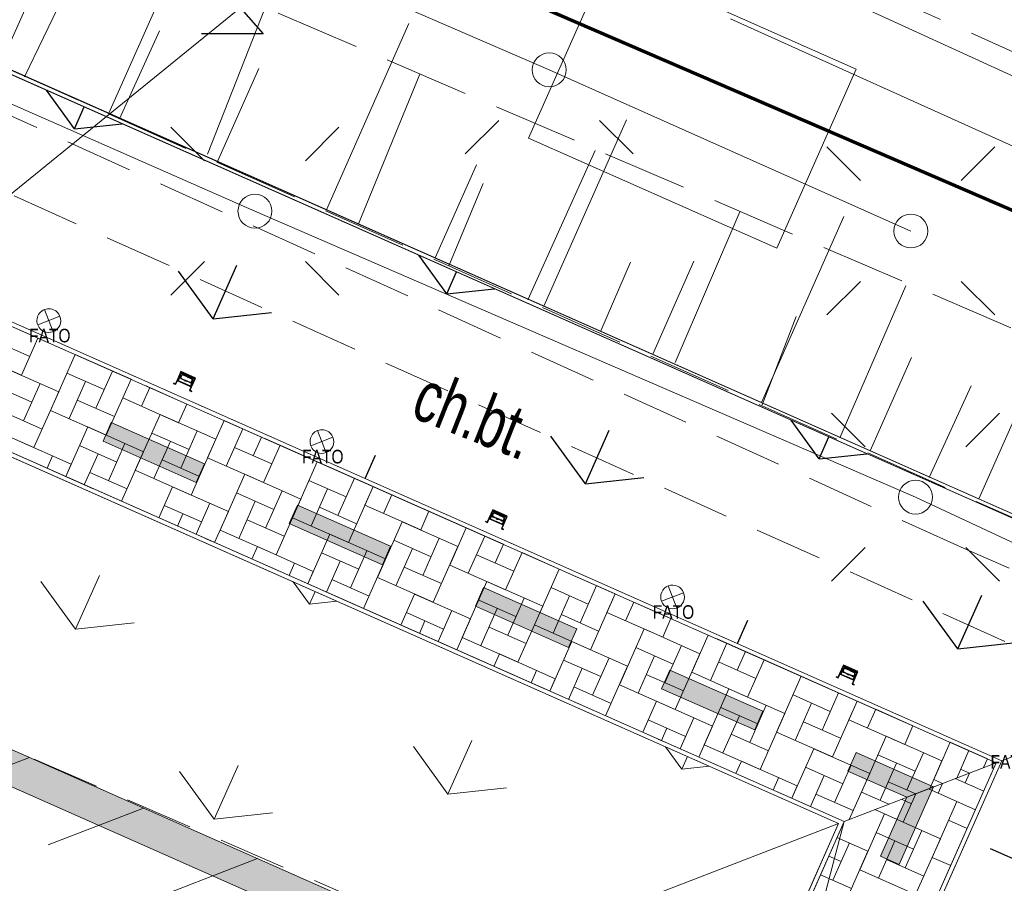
# Model space of a CAD drawing. Header units: metres. Extents: x -1013 to 1491576, y -5789570 to 1032.
# Tile 28 of 62: x 7 to 21, y 7 to 20. Entities that reach past the tile are written whole.
import ezdxf
from ezdxf.xclip import XClip

# ---------------------------------------------------------------- set-up
doc = ezdxf.new("R2010")
doc.units = ezdxf.units.M
doc.header["$MEASUREMENT"] = 0
doc.header["$XCLIPFRAME"] = 0
for name, pattern in [('2_BUBZ02', [1.75, 1.25, -0.5]), ('2_KTCR02', [1.5, 1, -0.5]), ('GUK', [2, 1.5, -0.5]), ('GUZ', [1, 0.5, -0.5]), ('Kropki i Kreski', [7.2, 3.6, -1.8, 0, -1.8])]:
    doc.linetypes.add(name, pattern=pattern)
for name, color, linetype in [('130-Z Teren', 7, 'Continuous'), ('700-L Mapa 1_1000 dwg', 7, 'Continuous'), ('724-L Tabliczki_ znaki', 7, 'Continuous')]:
    doc.layers.add(name, color=color, linetype=linetype)
for name, color, linetype, lineweight in [('130-Z Teren1', 7, 'Continuous', 13), ('130-Z Teren114', 113, 'Continuous', 25), ('130-Z Teren21', 37, 'Continuous', 5), ('130-Z Teren252', 70, 'Continuous', 13), ('130-Z Teren69', 41, 'Continuous', 13), ('130-Z Teren93', 254, 'Continuous', 13), ('130-Z Teren94', 9, 'Continuous', 13), ('310-W Oświetlenie1', 7, 'Continuous', 13), ('310-W Oświetlenie85', 1, 'Continuous', 25), ('450-K Belki21', 37, 'Continuous', 5), ('450-K Belki69', 41, 'Continuous', 13), ('703-L Płaszczyzny podejścia 2D3', 152, 'Continuous', 30), ('704-L Płaszczyzny podejścia 3D2', 4, 'Continuous', 20), ('708-L Opisy_ numeracja obiektów85', 1, 'Continuous', 25), ('720-L Oznakowanie lądowiska1', 7, 'Continuous', 13), ('720-L Oznakowanie lądowiska253', 2, 'Continuous', 13), ('720-L Oznakowanie lądowiska91', 255, 'Continuous', 13), ('720-L Oznakowanie lądowiska94', 9, 'Continuous', 13), ('798-L Zakres inwestycji9', 142, 'Continuous', 70), ('810-G Ogólne2', 4, 'Continuous', 20), ('ex_02_DXF_MZ_5_BUBZ_D_L_17', 9, 'Continuous', 18), ('ex_02_DXF_MZ_5_Dzialki7', 9, 'Continuous', 18), ('ex_02_DXF_MZ_5_Kontury3', 9, 'Continuous', 18), ('ex_02_DXF_MZ_5_KTCR_D_L_17', 9, 'Continuous', 18), ('ex_02_DXF_MZ_5_KTCR_E_T_17', 9, 'Continuous', 18), ('ex_02_DXF_MZ_5_KTCR_L_17', 9, 'Continuous', 18), ('ex_02_DXF_MZ_5_SUPE_D_L_31', 9, 'Continuous', 18), ('ex_02_DXF_MZ_5_SUPW_L_05', 9, 'Continuous', 18), ('ex_02_DXF_MZ_5_SUSM_D_T_07', 9, 'Continuous', 18), ('ex_02_DXF_MZ_5_SUSM_D_T_37', 9, 'Continuous', 18), ('ex_02_DXF_MZ_5_SUUI_E_T_37', 9, 'Continuous', 18), ('ex_02_DXF_MZ_5_Uzytki3', 9, 'Continuous', 18)]:
    doc.layers.add(name, color=color, linetype=linetype, lineweight=lineweight)
doc.styles.add('STYL_AUTOMATYCZNY_1', font='arial.ttf', dxfattribs={"width": 0.7})
doc.styles.add('STYL_AUTOMATYCZNY_3', font='ARIALN.TTF')
doc.linetypes.add('Linia z krzyżyków', pattern='A,0,[1,88_A.L.04 Sytuacja 1_10001.Shx,S=0.15873,R=0,X=0,Y=0],-20,0', length=20)
doc.dimstyles.new('STYL_AUTOMATYCZNY__1', dxfattribs={"dimtxt": 0.18, "dimasz": 0.912, "dimexe": 0.18, "dimexo": 0.0625, "dimgap": 0, "dimtad": 0, "dimtih": 1, "dimtoh": 1, "dimdec": 4, "dimzin": 0, "dimdsep": 46, "dimcen": 0.09, "dimadec": 0, "dimazin": 0, "dimtfac": 1, "dimtdec": 4, "dimtmove": 0, "dimatfit": 3, "dimldrblk": 'ARROWHEAD_7', "dimfxl": 1, "dimtolj": 1, "dimtzin": 0, "dimarcsym": 0})
picture_1 = doc.add_image_def('image1.png', size_in_pixel=(760, 548))

# ---------------------------------------------------------------- blocks, each defined once
blk = doc.blocks.new('Rysunek_1_5', base_point=(-7447251.91, -5789835.327))
at = {"layer": 'ex_02_DXF_MZ_5_BUBZ_D_L_17', "color": 9, "linetype": '2_BUBZ02', "lineweight": 18}
for p, q in [((-9.558, 26.527), (30.427, 8.666)), ((5.692, 22.23), (24.282, 14.249))]:
    blk.add_line(p, q, dxfattribs=at)
at = {"layer": 'ex_02_DXF_MZ_5_BUBZ_D_L_17', "color": 9, "linetype": 'Continuous', "lineweight": 18}
for p, q in [((6.78, 19.22), (7.787, 21.305)), ((9.479, 18.08), (10.333, 20.25)), ((8.181, 18.599), (8.768, 19.898)), ((11.701, 17.057), (12.605, 19.261)), ((14.196, 15.933), (15.186, 18.137)), ((13.034, 16.436), (13.537, 17.649)), ((16.366, 15.011), (17.321, 17.233)), ((15.272, 15.48), (15.708, 16.489)), ((18.793, 13.904), (19.765, 16.142)), ((17.648, 14.39), (18.15, 15.688)), ((20.109, 13.317), (20.729, 14.667))]:
    blk.add_line(p, q, dxfattribs=at)
at = {"layer": 'ex_02_DXF_MZ_5_Dzialki7', "color": 9, "linetype": 'Continuous', "lineweight": 18}
blk.add_line((-42.33, 44.713), (161.19, -43.067), dxfattribs=at)
at = {"layer": 'ex_02_DXF_MZ_5_Kontury3', "color": 9, "linetype": 'GUK', "lineweight": 18}
blk.add_line((-42.331, 44.714), (102.61, -17.792), dxfattribs=at)
at = {"layer": 'ex_02_DXF_MZ_5_KTCR_D_L_17', "color": 9, "linetype": '2_KTCR02', "lineweight": 18}
for p, q in [((20.622, 12.273), (3.942, 19.842)), ((5.263, 18.08), (28.122, 7.801)), ((29.535, 8.383), (20.622, 12.273)), ((0.041, 12.149), (13.604, 6.274))]:
    blk.add_line(p, q, dxfattribs=at)
at = {"layer": 'ex_02_DXF_MZ_5_KTCR_L_17', "color": 9, "linetype": '2_KTCR02', "lineweight": 18}
blk.add_line((31.23, 15.163), (-19.02, 37.653), dxfattribs=at)
at = {"layer": 'ex_02_DXF_MZ_5_SUPE_D_L_31', "color": 9, "linetype": 'Continuous', "lineweight": 18}
for p, q in [((8.935, 21.743), (14.512, 19.322)), ((0.807, 21.356), (10.176, 17.241)), ((30.403, 15.083), (18.012, 20.757)), ((14.512, 19.322), (19.839, 16.949)), ((10.176, 17.241), (19.907, 13.029)), ((19.907, 13.029), (29.78, 8.418))]:
    blk.add_line(p, q, dxfattribs=at)
at = {"layer": 'ex_02_DXF_MZ_5_SUPW_L_05', "color": 9, "linetype": 'Continuous', "lineweight": 18}
blk.add_line((17.18, 20.073), (56.56, 2.333), dxfattribs=at)
at = {"layer": 'ex_02_DXF_MZ_5_SUSM_D_T_07', "color": 9, "linetype": 'Continuous', "lineweight": 18}
for p, q in [((13.77, 18.579), (13.275, 18.084)), ((15.254, 18.579), (15.749, 18.084)), ((9.434, 17.984), (8.939, 18.479)), ((10.919, 17.984), (11.414, 18.479)), ((19.097, 17.692), (18.602, 18.187)), ((20.582, 17.692), (21.077, 18.187)), ((9.434, 16.499), (8.939, 16.004)), ((10.919, 16.499), (11.414, 16.004)), ((19.097, 16.207), (18.602, 15.712)), ((20.582, 16.207), (21.077, 15.712)), ((19.164, 13.772), (18.669, 14.267)), ((20.649, 13.772), (21.144, 14.267)), ((19.164, 12.287), (18.669, 11.792)), ((20.649, 12.287), (21.144, 11.792))]:
    blk.add_line(p, q, dxfattribs=at)
at = {"layer": 'ex_02_DXF_MZ_5_SUSM_D_T_37', "color": 9, "linetype": 'Continuous', "lineweight": 18}
for centre in [(14.512, 19.322), (10.176, 17.241), (19.839, 16.949), (19.907, 13.029)]:
    blk.add_circle(centre, 0.25, dxfattribs=at)
at = {"layer": 'ex_02_DXF_MZ_5_SUUI_E_T_37', "color": 9, "linetype": 'Continuous', "lineweight": 18}
blk.add_line((12.083, 21.965), (5.019, 16.226), dxfattribs=at)
at = {"layer": 'ex_02_DXF_MZ_5_Uzytki3', "color": 9, "linetype": 'GUZ', "lineweight": 18}
blk.add_line((-42.331, 44.714), (102.61, -17.792), dxfattribs=at)
at = {"layer": 'ex_02_DXF_MZ_5_KTCR_E_T_17', "color": 9, "linetype": 'Continuous', "lineweight": 18, "insert": (12.58, 14.565), "char_height": 0.75, "attachment_point": 4, "rotation": 338.4643, "style": 'STYL_AUTOMATYCZNY_1'}
blk.add_mtext('\\A1;{\\pql;\\fArial|b0|i0|c238|p0;\\W0.700000;ch.bt.}', dxfattribs=at)
blk = doc.blocks.new('*X4')
at = {"layer": '130-Z Teren93', "color": 254, "linetype": 'Continuous', "lineweight": 13}
for p, q in [((6.309, 15.341), (6.858, 15.098)), ((6.979, 15.372), (6.736, 14.823)), ((7.802, 15.007), (6.979, 15.372)), ((6.736, 14.823), (5.913, 15.188)), ((7.528, 15.129), (7.163, 14.306)), ((7.528, 15.129), (8.351, 14.764)), ((6.462, 14.945), (7.285, 14.58)), ((7.955, 14.612), (7.406, 14.855)), ((8.076, 14.886), (7.833, 14.337)), ((6.889, 14.428), (6.34, 14.671)), ((7.011, 14.702), (6.767, 14.153)), ((7.438, 14.185), (7.681, 14.733)), ((8.351, 14.764), (7.986, 13.941)), ((8.351, 14.764), (8.229, 14.49)), ((7.285, 14.58), (6.92, 13.758)), ((8.503, 14.368), (8.625, 14.643)), ((8.625, 14.643), (9.174, 14.4)), ((7.559, 14.459), (8.108, 14.216)), ((9.052, 14.125), (8.229, 14.49)), ((9.174, 14.4), (9.052, 14.125)), ((6.493, 14.275), (7.042, 14.032)), ((7.986, 13.941), (7.163, 14.306)), ((8.778, 14.247), (8.413, 13.424)), ((8.778, 14.247), (9.601, 13.882)), ((6.92, 13.758), (6.097, 14.122)), ((9.722, 14.157), (9.479, 13.608)), ((10.271, 13.914), (9.722, 14.157)), ((7.712, 14.063), (7.388, 13.332)), ((7.712, 14.063), (8.535, 13.698)), ((9.205, 13.73), (8.656, 13.973)), ((9.326, 14.004), (9.083, 13.455)), ((9.753, 13.487), (9.996, 14.035)), ((6.646, 13.879), (7.469, 13.514)), ((8.139, 13.546), (7.59, 13.789)), ((8.26, 13.82), (8.017, 13.271)), ((8.687, 13.303), (8.93, 13.851)), ((9.601, 13.882), (9.236, 13.059)), ((10.271, 13.914), (10.149, 13.639)), ((10.545, 13.792), (10.302, 13.243)), ((11.368, 13.427), (10.545, 13.792)), ((7.194, 13.636), (7.113, 13.453)), ((7.662, 13.21), (7.865, 13.667)), ((8.535, 13.698), (8.211, 12.967)), ((9.875, 13.761), (10.423, 13.518)), ((7.469, 13.514), (7.388, 13.332)), ((8.809, 13.577), (9.358, 13.334)), ((10.302, 13.243), (9.479, 13.608)), ((11.094, 13.549), (10.729, 12.726)), ((11.094, 13.549), (11.916, 13.184)), ((7.743, 13.393), (8.292, 13.15)), ((9.236, 13.059), (8.413, 13.424)), ((10.028, 13.365), (9.663, 12.542)), ((10.028, 13.365), (10.85, 13)), ((11.521, 13.032), (10.972, 13.275)), ((11.642, 13.306), (11.399, 12.757)), ((8.962, 13.181), (8.759, 12.724)), ((8.962, 13.181), (9.785, 12.816)), ((10.455, 12.848), (9.906, 13.091)), ((10.576, 13.122), (10.333, 12.573)), ((11.003, 12.605), (11.246, 13.153)), ((11.916, 13.184), (11.552, 12.361)), ((11.916, 13.184), (11.795, 12.91)), ((12.069, 12.788), (12.191, 13.063)), ((12.191, 13.063), (12.739, 12.82)), ((9.51, 12.938), (9.308, 12.481)), ((9.937, 12.421), (10.18, 12.969)), ((10.85, 13), (10.486, 12.178)), ((12.618, 12.545), (11.795, 12.91)), ((9.389, 12.664), (8.84, 12.907)), ((9.033, 12.602), (9.114, 12.785)), ((9.785, 12.816), (9.582, 12.359)), ((11.125, 12.879), (11.673, 12.636)), ((12.739, 12.82), (12.618, 12.545)), ((10.059, 12.695), (10.607, 12.452)), ((11.552, 12.361), (10.729, 12.726)), ((12.343, 12.667), (11.979, 11.844)), ((12.343, 12.667), (13.166, 12.302)), ((10.486, 12.178), (9.663, 12.542)), ((11.277, 12.483), (10.953, 11.752)), ((11.277, 12.483), (12.1, 12.118)), ((13.288, 12.577), (13.045, 12.028)), ((13.836, 12.334), (13.288, 12.577)), ((12.77, 12.15), (12.222, 12.393)), ((12.892, 12.424), (12.649, 11.875)), ((13.319, 11.907), (13.562, 12.455)), ((13.836, 12.334), (13.715, 12.059)), ((10.212, 12.299), (10.131, 12.116)), ((10.212, 12.299), (11.034, 11.934)), ((11.704, 11.966), (11.156, 12.209)), ((11.826, 12.24), (11.583, 11.691)), ((12.253, 11.723), (12.496, 12.271)), ((13.166, 12.302), (12.802, 11.479)), ((14.111, 12.212), (13.867, 11.663)), ((14.933, 11.847), (14.111, 12.212)), ((10.76, 12.056), (10.679, 11.873)), ((11.228, 11.63), (11.43, 12.087)), ((12.1, 12.118), (11.776, 11.387)), ((13.44, 12.181), (13.989, 11.938)), ((11.034, 11.934), (10.953, 11.752)), ((12.375, 11.997), (12.923, 11.754)), ((13.867, 11.663), (13.045, 12.028)), ((14.659, 11.969), (14.295, 11.146)), ((14.659, 11.969), (15.482, 11.604)), ((11.309, 11.813), (11.857, 11.57)), ((12.802, 11.479), (11.979, 11.844)), ((13.593, 11.785), (13.229, 10.962)), ((13.593, 11.785), (14.416, 11.42)), ((15.086, 11.452), (14.538, 11.695)), ((15.208, 11.726), (14.965, 11.177)), ((15.482, 11.604), (15.117, 10.781)), ((15.482, 11.604), (15.36, 11.33)), ((12.527, 11.601), (12.325, 11.144)), ((12.527, 11.601), (13.35, 11.236)), ((14.02, 11.268), (13.472, 11.511)), ((14.142, 11.542), (13.899, 10.993)), ((14.569, 11.025), (14.812, 11.573)), ((15.635, 11.208), (15.756, 11.483)), ((15.756, 11.483), (16.305, 11.24)), ((12.954, 11.084), (12.406, 11.327)), ((13.076, 11.358), (12.873, 10.901)), ((13.503, 10.841), (13.746, 11.389)), ((14.416, 11.42), (14.051, 10.598)), ((16.183, 10.965), (15.36, 11.33)), ((12.599, 11.022), (12.68, 11.205)), ((13.35, 11.236), (13.148, 10.779)), ((14.69, 11.299), (15.239, 11.056)), ((16.305, 11.24), (16.183, 10.965)), ((13.624, 11.115), (14.173, 10.872)), ((15.117, 10.781), (14.295, 11.146)), ((15.909, 11.087), (15.544, 10.264)), ((15.909, 11.087), (16.732, 10.722)), ((14.051, 10.598), (13.229, 10.962)), ((14.843, 10.903), (14.519, 10.172)), ((14.843, 10.903), (15.666, 10.538)), ((16.853, 10.997), (16.61, 10.448)), ((17.402, 10.754), (16.853, 10.997)), ((16.336, 10.57), (15.787, 10.813)), ((16.458, 10.844), (16.214, 10.295)), ((16.885, 10.327), (17.128, 10.875)), ((17.402, 10.754), (17.28, 10.479)), ((13.777, 10.719), (13.696, 10.536)), ((13.777, 10.719), (14.6, 10.354)), ((15.27, 10.386), (14.722, 10.629)), ((15.392, 10.66), (15.149, 10.111)), ((15.819, 10.143), (16.062, 10.691)), ((16.732, 10.722), (16.367, 9.899)), ((17.006, 10.601), (17.555, 10.358)), ((17.676, 10.632), (17.433, 10.083)), ((18.499, 10.267), (17.676, 10.632)), ((14.326, 10.476), (14.245, 10.293)), ((14.793, 10.05), (14.996, 10.507)), ((15.666, 10.538), (15.342, 9.807)), ((17.433, 10.083), (16.61, 10.448)), ((14.6, 10.354), (14.519, 10.172)), ((15.94, 10.417), (16.489, 10.174)), ((18.225, 10.389), (17.86, 9.566)), ((18.225, 10.389), (19.048, 10.024)), ((14.874, 10.233), (15.423, 9.99)), ((16.367, 9.899), (15.544, 10.264)), ((17.159, 10.205), (16.794, 9.382)), ((17.159, 10.205), (17.982, 9.84)), ((16.093, 10.021), (15.89, 9.564)), ((16.093, 10.021), (16.916, 9.656)), ((18.652, 9.872), (18.103, 10.115)), ((18.773, 10.146), (18.53, 9.597)), ((19.048, 10.024), (18.683, 9.201)), ((19.048, 10.024), (18.926, 9.75)), ((17.586, 9.688), (17.037, 9.931)), ((17.707, 9.962), (17.464, 9.413)), ((18.134, 9.445), (18.377, 9.993)), ((19.2, 9.628), (19.322, 9.903)), ((19.322, 9.903), (19.87, 9.66)), ((16.52, 9.504), (15.971, 9.747)), ((16.641, 9.778), (16.439, 9.321)), ((17.068, 9.261), (17.312, 9.809)), ((17.982, 9.84), (17.617, 9.018)), ((18.256, 9.719), (18.804, 9.476)), ((19.749, 9.385), (18.926, 9.75)), ((16.165, 9.442), (16.246, 9.625)), ((16.916, 9.656), (16.713, 9.199)), ((19.87, 9.66), (19.749, 9.385)), ((17.19, 9.535), (17.739, 9.292)), ((18.683, 9.201), (17.86, 9.566)), ((19.475, 9.507), (19.11, 8.684)), ((19.475, 9.507), (20.297, 9.142)), ((17.617, 9.018), (16.794, 9.382)), ((18.409, 9.323), (18.085, 8.592)), ((18.409, 9.323), (19.232, 8.958)), ((20.419, 9.417), (20.176, 8.868)), ((20.968, 9.174), (20.419, 9.417)), ((20.514, 8.891), (20.693, 9.295)), ((17.343, 9.139), (17.262, 8.956)), ((17.343, 9.139), (18.166, 8.774)), ((19.902, 8.99), (19.353, 9.233)), ((20.023, 9.264), (19.78, 8.715)), ((20.297, 9.142), (20.118, 8.738)), ((20.968, 9.174), (20.91, 9.044)), ((18.836, 8.806), (18.287, 9.049)), ((18.957, 9.08), (18.714, 8.531)), ((19.384, 8.563), (19.627, 9.111)), ((20.572, 9.021), (20.702, 8.963)), ((17.891, 8.896), (17.81, 8.713)), ((18.359, 8.47), (18.561, 8.927)), ((19.232, 8.958), (18.931, 8.28)), ((20.306, 8.81), (20.176, 8.868)), ((18.166, 8.774), (18.085, 8.592)), ((19.506, 8.837), (19.91, 8.658)), ((18.44, 8.653), (18.988, 8.41)), ((19.514, 8.505), (19.11, 8.684))]:
    blk.add_line(p, q, dxfattribs=at)
blk = doc.blocks.new('*X7')
at = {"layer": '130-Z Teren93', "color": 254, "linetype": 'Continuous', "lineweight": 13}
for p, q in [((20.912, 8.697), (20.493, 8.883)), ((20.638, 8.819), (20.702, 8.963)), ((20.79, 8.423), (20.097, 8.73)), ((20.306, 8.81), (20.242, 8.666)), ((19.846, 8.513), (19.702, 8.577)), ((19.91, 8.658), (19.724, 8.239)), ((19.724, 8.239), (19.306, 8.425)), ((20.152, 7.722), (20.516, 8.545)), ((20.79, 8.423), (20.516, 8.545)), ((19.086, 7.538), (19.45, 8.361)), ((20.273, 7.996), (19.45, 8.361)), ((20.395, 8.27), (20.669, 8.149)), ((19.207, 7.812), (18.75, 8.015)), ((19.329, 8.086), (19.877, 7.843)), ((19.756, 7.569), (19.999, 8.118)), ((20.273, 7.996), (19.908, 7.173)), ((18.69, 7.385), (18.933, 7.934)), ((19.603, 7.965), (19.36, 7.416)), ((18.628, 7.74), (18.811, 7.659)), ((19.207, 7.812), (18.843, 6.989)), ((20.03, 7.447), (19.481, 7.691)), ((20.426, 7.6), (20.152, 7.722)), ((18.964, 7.264), (18.507, 7.466)), ((19.908, 7.173), (19.086, 7.538))]:
    blk.add_line(p, q, dxfattribs=at)
blk = doc.blocks.new('ARROWHEAD_7')
at = {"color": 0, "linetype": 'Continuous', "lineweight": 0}
for p, q in [((0, -0.25), (0, 0.25)), ((0, 0), (-1, 0)), ((-0.25, 0), (0.25, 0))]:
    blk.add_line(p, q, dxfattribs=at)
blk.add_circle((0, 0), 0.25, dxfattribs=at)

msp = doc.modelspace()

# ---------------------------------------------------------------- hatches: boundary and pattern name
at = {"layer": '130-Z Teren114', "linetype": 'Continuous', "lineweight": 25}
h = msp.add_hatch(dxfattribs=at)
h.set_pattern_fill('trawa_0001', color=113, style=0, pattern_type=2)
h.set_pattern_definition([(66.1, (9.556, 15.652), (-5.4856, 2.4308), [0.866, -2.5981]), (66.1, (13.0004, 16.0203), (-5.4856, 2.4308), [0.866, -2.5981]), (6.1, (9.556, 15.652), (-0.6377, 5.966), [0.866, -2.5981]), (6.1, (10.959, 18.819), (-0.6377, 5.966), [0.866, -2.5981]), (126.1, (9.556, 15.652), (4.8479, 3.5352), [0.866, -2.5981]), (126.1, (10.959, 18.819), (4.8479, 3.5352), [0.866, -2.5981])])
h.paths.add_polyline_path([(-3.07, 19.891), (21.177, 9.146), (25.57, 10.841), (-4.765, 24.284)])
h = msp.add_hatch(dxfattribs=at)
h.set_pattern_fill('trawa_0001', color=113, style=0, pattern_type=2)
h.set_pattern_definition([(156.1, (16.938, -3.479), (2.4308, 5.4856), [0.866, -2.5981]), (156.1, (16.57, -0.0345), (2.4308, 5.4856), [0.866, -2.5981]), (96.1, (16.938, -3.479), (5.966, 0.6377), [0.866, -2.5981]), (96.1, (13.771, -2.0755), (5.966, 0.6377), [0.866, -2.5981]), (216.1, (16.938, -3.479), (-3.5352, 4.8479), [0.866, -2.5981]), (216.1, (13.771, -2.0755), (-3.5352, 4.8479), [0.866, -2.5981])])
h.paths.add_polyline_path([(10.433, -15.1), (12.128, -19.493), (25.57, 10.841), (21.177, 9.146)])
at = {"layer": '130-Z Teren252', "linetype": 'Continuous', "lineweight": 13}
h = msp.add_hatch(dxfattribs=at)
h.set_pattern_fill('trawa_0001', color=70, style=0, pattern_type=2)
h.set_pattern_definition([(66.1, (7.53, 11.081), (-5.4856, 2.4308), [0.866, -2.5981]), (66.1, (10.975, 11.449), (-5.4856, 2.4308), [0.866, -2.5981]), (6.1, (7.53, 11.081), (-0.6377, 5.966), [0.866, -2.5981]), (6.1, (8.9336, 14.248), (-0.6377, 5.966), [0.866, -2.5981]), (126.1, (7.53, 11.081), (4.848, 3.5352), [0.866, -2.5981]), (126.1, (8.9336, 14.248), (4.848, 3.5352), [0.866, -2.5981])])
h.paths.add_polyline_path([(-0.137, 12.291), (13.577, 6.214), (18.775, 8.22), (-2.143, 17.489)])
h = msp.add_hatch(dxfattribs=at)
h.set_pattern_fill('trawa_0001', color=70, style=0, pattern_type=2)
h.set_pattern_definition([(156.1, (12.367, -1.4533), (2.4308, 5.4856), [0.866, -2.5981]), (156.1, (11.999, 1.991), (2.4308, 5.4856), [0.866, -2.598]), (96.1, (12.367, -1.4533), (5.966, 0.6377), [0.866, -2.5981]), (96.1, (9.2, -0.05), (5.966, 0.6377), [0.866, -2.5981]), (216.1, (12.367, -1.4533), (-3.5352, 4.848), [0.866, -2.5981]), (216.1, (9.2, -0.05), (-3.5352, 4.848), [0.866, -2.5981])])
h.paths.add_polyline_path([(14.57, -1.27), (18.775, 8.22), (13.577, 6.214), (10.968, 0.326)])
at = {"layer": '130-Z Teren93', "linetype": 'Continuous', "lineweight": 13}
h = msp.add_hatch(dxfattribs=at)
h.set_pattern_fill('Beton_zbrojony_0001', color=254, style=0, pattern_type=2)
h.set_pattern_definition([(21.1, (3.6815, 2.3954), (-0.93603, 2.42567), []), (21.1, (3.2135, 3.6082), (-0.93603, 2.42567), [1.95, -0.65])])
h.paths.add_polyline_path([(-0.137, 12.291), (-3.175, 5.434), (-6.214, -1.423), (7.5, -7.5), (10.538, -0.643), (13.577, 6.214)])
at = {"layer": '720-L Oznakowanie lądowiska253', "linetype": 'Continuous', "lineweight": 13}
msp.add_hatch(color=2, dxfattribs=at).paths.add_polyline_path([(-3.175, 5.434), (-2.718, 5.231), (0.118, 11.631), (12.917, 5.959), (10.081, -0.44), (10.538, -0.643), (13.577, 6.214), (-0.137, 12.291)])
at = {"layer": '720-L Oznakowanie lądowiska91', "linetype": 'Continuous', "lineweight": 13}
for points in [[(9.431, 13.52), (8.06, 14.127), (7.938, 13.853), (9.31, 13.246)], [(12.174, 12.304), (10.803, 12.912), (10.681, 12.638), (12.053, 12.03)], [(14.917, 11.089), (13.545, 11.697), (13.424, 11.422), (14.795, 10.815)], [(17.66, 9.874), (16.288, 10.481), (16.167, 10.207), (17.538, 9.599)], [(20.174, 8.76), (19.031, 9.266), (18.91, 8.992), (19.778, 8.607), (19.393, 7.738), (19.667, 7.617)]]:
    msp.add_hatch(color=8, dxfattribs=at).paths.add_polyline_path(points)

# ---------------------------------------------------------------- linework, layer by layer
at = {"layer": '130-Z Teren1', "color": 7, "linetype": 'Continuous', "lineweight": 13, "flags": 128}
for points in [[(-3.07, 19.891), (-4.765, 24.284), (25.57, 10.841), (21.177, 9.146)], [(-2.173, 17.568), (18.854, 8.25), (21.097, 9.116), (-3.039, 19.811)], [(-0.137, 12.291), (-2.143, 17.489), (18.775, 8.22), (13.577, 6.214)], [(-0.137, 12.291), (-3.175, 5.434), (-6.214, -1.423), (7.5, -7.5), (10.538, -0.643), (13.577, 6.214)], [(10.433, -15.1), (12.128, -19.493), (25.57, 10.841), (21.177, 9.146)], [(16.155, -2.038), (21.097, 9.116), (18.854, 8.25), (14.601, -1.349), (10.944, 0.271), (10.538, -0.643), (10.133, -1.557), (13.79, -3.178), (9.537, -12.778), (10.402, -15.021), (15.345, -3.867)], [(14.57, -1.27), (18.775, 8.22), (13.577, 6.214), (10.968, 0.326)]]:
    msp.add_lwpolyline(points, close=True, dxfattribs=at)
at = {"layer": '130-Z Teren1', "color": 7, "linetype": 'Continuous', "lineweight": 13}
for points in [[(8.023, 18.683), (9.239, 21.426)], [(6.421, 19.393), (7.029, 20.764)], [(11.228, 17.263), (12.443, 20.006)], [(9.626, 17.973), (10.233, 19.344)], [(14.433, 15.843), (15.648, 18.586)], [(12.83, 16.553), (13.438, 17.924)], [(17.638, 14.423), (18.853, 17.165)], [(16.035, 15.133), (16.643, 16.504)], [(20.842, 13.003), (22.058, 15.745)], [(19.24, 13.713), (19.848, 15.084)]]:
    msp.add_lwpolyline(points, dxfattribs=at)
at = {"layer": '130-Z Teren21', "color": 37, "linetype": 'Continuous', "lineweight": 5}
for p, q in [((-3.07, 19.891), (21.177, 9.146)), ((-3.039, 19.811), (21.097, 9.116)), ((-2.173, 17.568), (18.854, 8.25)), ((-2.143, 17.489), (18.775, 8.22)), ((21.177, 9.146), (10.433, -15.1)), ((21.097, 9.116), (10.402, -15.021)), ((18.775, 8.22), (14.57, -1.27)), ((18.854, 8.25), (14.601, -1.349))]:
    msp.add_line(p, q, dxfattribs=at)
at = {"layer": '130-Z Teren69', "color": 41, "linetype": 'Kropki i Kreski', "lineweight": 13}
for p, q in [((-3.039, 19.811), (21.097, 9.116)), ((-2.173, 17.568), (18.854, 8.25)), ((21.097, 9.116), (10.402, -15.021)), ((14.601, -1.349), (18.854, 8.25))]:
    msp.add_line(p, q, dxfattribs=at)
at = {"layer": '130-Z Teren94', "color": 9, "linetype": 'Continuous', "lineweight": 13}
msp.add_line((16.155, -2.038), (18.854, 8.25), dxfattribs=at)
at = {"layer": '310-W Oświetlenie1', "color": 7, "linetype": 'Continuous', "lineweight": 13}
for p, q in [((7.303, 15.692), (6.976, 15.566)), ((7.076, 15.792), (7.202, 15.466)), ((11.099, 14.01), (11.225, 13.683)), ((11.325, 13.91), (10.999, 13.784)), ((16.491, 11.621), (16.164, 11.495)), ((16.265, 11.721), (16.391, 11.394))]:
    msp.add_line(p, q, dxfattribs=at)
at = {"layer": '310-W Oświetlenie1', "color": 7, "linetype": 'Continuous', "lineweight": 13, "flags": 128}
for points in [[(7.068, 15.469, -1), (7.21, 15.789, -1)], [(11.091, 13.687, -1), (11.233, 14.007, -1)], [(16.257, 11.398, -1), (16.399, 11.718, -1)]]:
    msp.add_lwpolyline(points, format="xyb", close=True, dxfattribs=at)
at = {"layer": '310-W Oświetlenie85', "color": 1, "linetype": 'Continuous', "lineweight": 25}
for p, q in [((9.086, 14.877), (9.029, 14.749)), ((9.081, 14.857), (9.034, 14.75)), ((9.042, 14.743), (9.079, 14.826)), ((9.082, 14.825), (9.046, 14.745)), ((9.072, 14.801), (9.083, 14.825)), ((9.079, 14.798), (9.072, 14.801)), ((9.077, 14.859), (9.289, 14.765)), ((9.079, 14.826), (9.082, 14.825)), ((9.09, 14.822), (9.079, 14.798)), ((9.081, 14.868), (9.294, 14.774)), ((9.092, 14.821), (9.081, 14.797)), ((9.083, 14.825), (9.09, 14.822)), ((9.298, 14.783), (9.086, 14.877)), ((9.179, 14.801), (9.112, 14.831)), ((9.178, 14.8), (9.112, 14.829)), ((9.178, 14.8), (9.245, 14.77)), ((9.179, 14.801), (9.245, 14.772)), ((8.977, 14.708), (8.976, 14.705)), ((8.976, 14.705), (9.007, 14.691)), ((9.005, 14.695), (8.977, 14.708)), ((9.029, 14.749), (9.005, 14.695)), ((9.007, 14.691), (9.031, 14.748)), ((9.029, 14.749), (9.241, 14.655)), ((9.031, 14.748), (9.029, 14.749)), ((9.034, 14.75), (9.043, 14.746)), ((9.046, 14.745), (9.136, 14.705)), ((9.088, 14.776), (9.138, 14.754)), ((9.089, 14.777), (9.155, 14.748)), ((9.226, 14.665), (9.136, 14.705)), ((9.139, 14.751), (9.137, 14.746)), ((9.137, 14.746), (9.152, 14.74)), ((9.139, 14.751), (9.139, 14.751)), ((9.166, 14.733), (9.152, 14.74)), ((9.222, 14.718), (9.155, 14.748)), ((9.168, 14.737), (9.166, 14.733)), ((9.168, 14.737), (9.168, 14.737)), ((9.221, 14.717), (9.171, 14.739)), ((9.238, 14.656), (9.213, 14.6)), ((9.217, 14.601), (9.241, 14.655)), ((9.261, 14.745), (9.226, 14.665)), ((9.228, 14.661), (9.264, 14.744)), ((9.238, 14.66), (9.229, 14.664)), ((9.286, 14.766), (9.238, 14.66)), ((9.241, 14.655), (9.238, 14.656)), ((9.241, 14.655), (9.298, 14.783)), ((9.252, 14.75), (9.241, 14.726)), ((9.254, 14.75), (9.243, 14.725)), ((9.243, 14.725), (9.25, 14.722)), ((9.25, 14.722), (9.261, 14.746)), ((9.261, 14.746), (9.254, 14.75)), ((9.264, 14.744), (9.261, 14.745)), ((9.213, 14.6), (9.244, 14.586)), ((9.245, 14.589), (9.217, 14.601)), ((9.244, 14.586), (9.245, 14.589)), ((13.68, 12.841), (13.623, 12.713)), ((13.675, 12.821), (13.628, 12.715)), ((13.636, 12.707), (13.673, 12.79)), ((13.676, 12.789), (13.641, 12.709)), ((13.666, 12.765), (13.677, 12.79)), ((13.674, 12.762), (13.666, 12.765)), ((13.672, 12.823), (13.884, 12.729)), ((13.673, 12.79), (13.676, 12.789)), ((13.684, 12.786), (13.674, 12.762)), ((13.686, 12.786), (13.675, 12.761)), ((13.676, 12.832), (13.888, 12.738)), ((13.677, 12.79), (13.684, 12.786)), ((13.892, 12.747), (13.68, 12.841)), ((13.772, 12.764), (13.706, 12.793)), ((13.773, 12.766), (13.707, 12.795)), ((13.773, 12.766), (13.839, 12.736)), ((13.571, 12.672), (13.57, 12.669)), ((13.57, 12.669), (13.601, 12.656)), ((13.599, 12.66), (13.571, 12.672)), ((13.623, 12.713), (13.599, 12.66)), ((13.601, 12.656), (13.626, 12.712)), ((13.623, 12.713), (13.835, 12.619)), ((13.626, 12.712), (13.623, 12.713)), ((13.628, 12.715), (13.637, 12.711)), ((13.641, 12.709), (13.73, 12.669)), ((13.682, 12.74), (13.732, 12.718)), ((13.683, 12.742), (13.749, 12.712)), ((13.82, 12.63), (13.73, 12.669)), ((13.733, 12.715), (13.731, 12.711)), ((13.731, 12.711), (13.746, 12.704)), ((13.733, 12.715), (13.733, 12.715)), ((13.76, 12.697), (13.746, 12.704)), ((13.816, 12.683), (13.749, 12.712)), ((13.762, 12.702), (13.76, 12.697)), ((13.762, 12.702), (13.762, 12.702)), ((13.815, 12.681), (13.765, 12.703)), ((13.772, 12.764), (13.839, 12.734)), ((13.832, 12.62), (13.807, 12.564)), ((13.856, 12.709), (13.82, 12.63)), ((13.822, 12.625), (13.859, 12.708)), ((13.833, 12.624), (13.823, 12.628)), ((13.835, 12.619), (13.832, 12.62)), ((13.88, 12.731), (13.833, 12.624)), ((13.835, 12.619), (13.892, 12.747)), ((13.846, 12.715), (13.836, 12.69)), ((13.848, 12.714), (13.837, 12.69)), ((13.837, 12.69), (13.845, 12.686)), ((13.845, 12.686), (13.855, 12.711)), ((13.855, 12.711), (13.848, 12.714)), ((13.859, 12.708), (13.856, 12.709)), ((13.807, 12.564), (13.838, 12.551)), ((13.811, 12.566), (13.835, 12.619)), ((13.839, 12.553), (13.811, 12.566)), ((13.838, 12.551), (13.839, 12.553)), ((18.845, 10.552), (18.788, 10.424)), ((18.841, 10.532), (18.794, 10.426)), ((18.802, 10.418), (18.838, 10.501)), ((18.841, 10.5), (18.806, 10.42)), ((18.832, 10.476), (18.843, 10.501)), ((18.839, 10.473), (18.832, 10.476)), ((18.837, 10.534), (19.049, 10.44)), ((18.838, 10.501), (18.841, 10.5)), ((18.85, 10.497), (18.839, 10.473)), ((18.841, 10.543), (19.053, 10.449)), ((18.852, 10.497), (18.841, 10.472)), ((18.843, 10.501), (18.85, 10.497)), ((19.057, 10.458), (18.845, 10.552)), ((18.848, 10.453), (18.915, 10.423)), ((18.848, 10.451), (18.897, 10.429)), ((18.938, 10.475), (18.871, 10.504)), ((18.939, 10.477), (18.872, 10.506)), ((18.938, 10.475), (19.004, 10.445)), ((18.939, 10.477), (19.005, 10.447)), ((19.001, 10.33), (19.057, 10.458)), ((18.737, 10.383), (18.736, 10.38)), ((18.736, 10.38), (18.766, 10.367)), ((18.765, 10.371), (18.737, 10.383)), ((18.788, 10.424), (18.765, 10.371)), ((18.766, 10.367), (18.791, 10.423)), ((18.788, 10.424), (19.001, 10.33)), ((18.791, 10.423), (18.788, 10.424)), ((18.794, 10.426), (18.803, 10.422)), ((18.806, 10.42), (18.896, 10.38)), ((18.986, 10.341), (18.896, 10.38)), ((18.898, 10.426), (18.897, 10.422)), ((18.897, 10.422), (18.911, 10.415)), ((18.898, 10.426), (18.898, 10.426)), ((18.926, 10.408), (18.911, 10.415)), ((18.981, 10.394), (18.915, 10.423)), ((18.928, 10.413), (18.926, 10.408)), ((18.928, 10.413), (18.928, 10.413)), ((18.981, 10.392), (18.931, 10.414)), ((18.998, 10.331), (18.973, 10.275)), ((18.977, 10.277), (19.001, 10.33)), ((19.021, 10.42), (18.986, 10.341)), ((18.987, 10.336), (19.024, 10.419)), ((18.998, 10.335), (18.989, 10.339)), ((19.045, 10.442), (18.998, 10.335)), ((19.001, 10.33), (18.998, 10.331)), ((19.012, 10.426), (19.001, 10.401)), ((19.014, 10.425), (19.003, 10.401)), ((19.003, 10.401), (19.01, 10.397)), ((19.01, 10.397), (19.021, 10.422)), ((19.021, 10.422), (19.014, 10.425)), ((19.024, 10.419), (19.021, 10.42)), ((18.973, 10.275), (19.004, 10.262)), ((19.005, 10.264), (18.977, 10.277)), ((19.004, 10.262), (19.005, 10.264))]:
    msp.add_line(p, q, dxfattribs=at)
for centre, radius, start, end in [((9.095, 14.791), 0.0169, 156.1008, 246.1008), ((9.095, 14.791), 0.015, 156.1008, 246.1008), ((9.106, 14.815), 0.0169, 66.1008, 156.1008), ((9.106, 14.815), 0.015, 66.1008, 156.1008), ((9.137, 14.752), 0.00234, 336.1008, 66.1008), ((9.17, 14.737), 0.00234, 66.1008, 156.1008), ((9.228, 14.732), 0.0169, 246.1008, 336.1008), ((9.228, 14.732), 0.015, 246.1008, 336.1008), ((9.238, 14.756), 0.0169, 336.1008, 66.1008), ((9.238, 14.756), 0.015, 336.1008, 66.1008), ((13.7, 12.78), 0.0169, 66.1008, 156.1008), ((13.7, 12.78), 0.015, 66.1008, 156.1008), ((13.689, 12.755), 0.0169, 156.1008, 246.1008), ((13.689, 12.755), 0.015, 156.1008, 246.1008), ((13.731, 12.716), 0.00234, 336.1008, 66.1008), ((13.764, 12.701), 0.00234, 66.1008, 156.1008), ((13.822, 12.696), 0.0169, 246.1008, 336.1008), ((13.822, 12.696), 0.015, 246.1008, 336.1008), ((13.833, 12.721), 0.0169, 336.1008, 66.1008), ((13.833, 12.721), 0.015, 336.1008, 66.1008), ((18.855, 10.466), 0.0169, 156.1008, 246.1008), ((18.855, 10.466), 0.015, 156.1008, 246.1008), ((18.865, 10.491), 0.0169, 66.1008, 156.1008), ((18.865, 10.491), 0.015, 66.1008, 156.1008), ((18.998, 10.432), 0.015, 336.1008, 66.1008), ((18.998, 10.432), 0.0169, 336.1008, 66.1008), ((18.896, 10.427), 0.00234, 336.1008, 66.1008), ((18.93, 10.412), 0.00234, 66.1008, 156.1008), ((18.987, 10.407), 0.015, 246.1008, 336.1008), ((18.987, 10.407), 0.0169, 246.1008, 336.1008)]:
    msp.add_arc(centre, radius, start, end, dxfattribs=at)
for p in [(9.09, 14.822), (9.092, 14.821), (9.088, 14.776), (9.089, 14.777), (9.221, 14.717), (9.222, 14.718), (9.252, 14.75), (9.254, 14.75), (13.684, 12.786), (13.686, 12.786), (13.682, 12.74), (13.683, 12.742), (13.815, 12.681), (13.816, 12.683), (13.846, 12.715), (13.848, 12.714), (18.848, 10.453), (18.848, 10.451), (18.85, 10.497), (18.852, 10.497), (18.981, 10.394), (18.981, 10.392), (19.012, 10.426), (19.014, 10.425)]:
    msp.add_point(p, dxfattribs=at)
at = {"layer": '450-K Belki21', "color": 37, "linetype": 'Continuous', "lineweight": 5}
for p, q in [((25.649, 10.872), (-4.796, 24.363)), ((25.57, 10.841), (-4.765, 24.284))]:
    msp.add_line(p, q, dxfattribs=at)
at = {"layer": '450-K Belki69', "color": 41, "linetype": 'Kropki i Kreski', "lineweight": 13}
msp.add_line((25.649, 10.872), (-4.796, 24.363), dxfattribs=at)
at = {"layer": '703-L Płaszczyzny podejścia 2D3', "color": 152, "linetype": 'Continuous', "lineweight": 30}
msp.add_circle((8.227, 10.355), 1021.659, dxfattribs=at)
at = {"layer": '704-L Płaszczyzny podejścia 3D2', "color": 4, "linetype": 'Continuous', "lineweight": 20, "flags": 128}
msp.add_lwpolyline([(25.649, 10.872), (-4.796, 24.363)], dxfattribs=at)
at = {"layer": '720-L Oznakowanie lądowiska1', "color": 7, "linetype": 'Continuous', "lineweight": 13, "flags": 128}
for points in [[(9.431, 13.52), (9.31, 13.246), (7.938, 13.853), (8.06, 14.127)], [(12.174, 12.304), (12.053, 12.03), (10.681, 12.638), (10.803, 12.912)], [(-3.175, 5.434), (-2.718, 5.231), (0.118, 11.631), (12.917, 5.959), (10.081, -0.44), (10.538, -0.643), (13.577, 6.214), (-0.137, 12.291)], [(14.917, 11.089), (14.795, 10.815), (13.424, 11.422), (13.545, 11.697)], [(17.66, 9.874), (17.538, 9.599), (16.167, 10.207), (16.288, 10.481)], [(20.174, 8.76), (19.667, 7.617), (19.393, 7.738), (19.778, 8.607), (18.91, 8.992), (19.031, 9.266)]]:
    msp.add_lwpolyline(points, close=True, dxfattribs=at)
at = {"layer": '720-L Oznakowanie lądowiska94', "color": 9, "linetype": 'Continuous', "lineweight": 13}
msp.add_line((20.174, 8.76), (19.778, 8.607), dxfattribs=at)
at = {"layer": '798-L Zakres inwestycji9', "color": 142, "linetype": 'Linia z krzyżyków', "lineweight": 70}
msp.add_lwpolyline([(-11.808, 31.551), (35.146, 11.302), (17.379, -29.897), (8.59, -26.107), (-4.62, -20.177), (-29.409, -9.263)], close=True, dxfattribs=at)
at = {"layer": '810-G Ogólne2', "color": 4, "linetype": 'Continuous', "lineweight": 20}
msp.add_lwpolyline([(-18.286, -6.082), (-4.796, 24.363), (25.649, 10.872), (12.159, -19.572)], close=True, dxfattribs=at)

# ---------------------------------------------------------------- block references
at = {"layer": '130-Z Teren', "color": 7, "lineweight": 13}
for name in ['*X4', '*X7']:
    msp.add_blockref(name, (0, 0), dxfattribs=at)
at = {"layer": '700-L Mapa 1_1000 dwg', "color": 52, "linetype": 'Continuous', "lineweight": 25}
ref = msp.add_blockref('Rysunek_1_5', (-7447251.91, -5789835.327), dxfattribs=at)
XClip(ref).set_block_clipping_path([(-454.4097296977, -337.82710067), (350.5902703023, 167.17289933)])

# ---------------------------------------------------------------- texts
at = {"layer": '310-W Oświetlenie1', "color": 7, "lineweight": 13, "char_height": 0.2, "style": 'STYL_AUTOMATYCZNY_3'}
for s, insert, attachment_point in [('\\A1;{\\pqr;\\fArial Narrow|b0|i0|c238|p0;\\W1.000000;FATO}', (7.459, 15.407), 6), ('\\A1;{\\pqr;\\fArial Narrow|b0|i0|c238|p0;\\W1.000000;FATO}', (11.481, 13.624), 6), ('\\A1;{\\pqr;\\fArial Narrow|b0|i0|c238|p0;\\W1.000000;FATO}', (16.647, 11.335), 6), ('\\A1;{\\pql;\\fArial Narrow|b0|i0|c238|p0;\\W1.000000;FATO}', (21.012, 9.127), 4)]:
    msp.add_mtext(s, dxfattribs=dict(at, insert=insert, attachment_point=attachment_point))
at = {"layer": '708-L Opisy_ numeracja obiektów85', "color": 1, "linetype": 'Continuous', "lineweight": 25, "insert": (-0.979, 20.222), "char_height": 2.5, "attachment_point": 7, "style": 'STYL_AUTOMATYCZNY_3'}
msp.add_mtext('\\A1;{\\pql;\\fArial Narrow|b0|i0|c238|p0;\\W1.000000;i_WKW}', dxfattribs=at)

# ---------------------------------------------------------------- pictures from other files: only their frames are drawn
at = {"layer": '724-L Tabliczki_ znaki', "linetype": 'Continuous', "lineweight": 0}
image = msp.add_image(picture_1, insert=(14.208, 18.318), size_in_units=(4, 2.884), rotation=-23.8992, dxfattribs=at)
image.set_boundary_path([(-0.5, -0.5), (759.5, 547.5)])

# ---------------------------------------------------------------- leaders
at = {"layer": '708-L Opisy_ numeracja obiektów85', "color": 1, "linetype": 'Continuous', "lineweight": 25, "annotation_type": 0, "has_hookline": 1, "hookline_direction": 1, "text_width": 9.337}
msp.add_leader([(12.083, 21.965), (9.973, 20.222), (10.298, 19.854), (9.386, 19.854)], dimstyle='STYL_AUTOMATYCZNY__1', dxfattribs=at)

doc.saveas('drawing.dxf')
